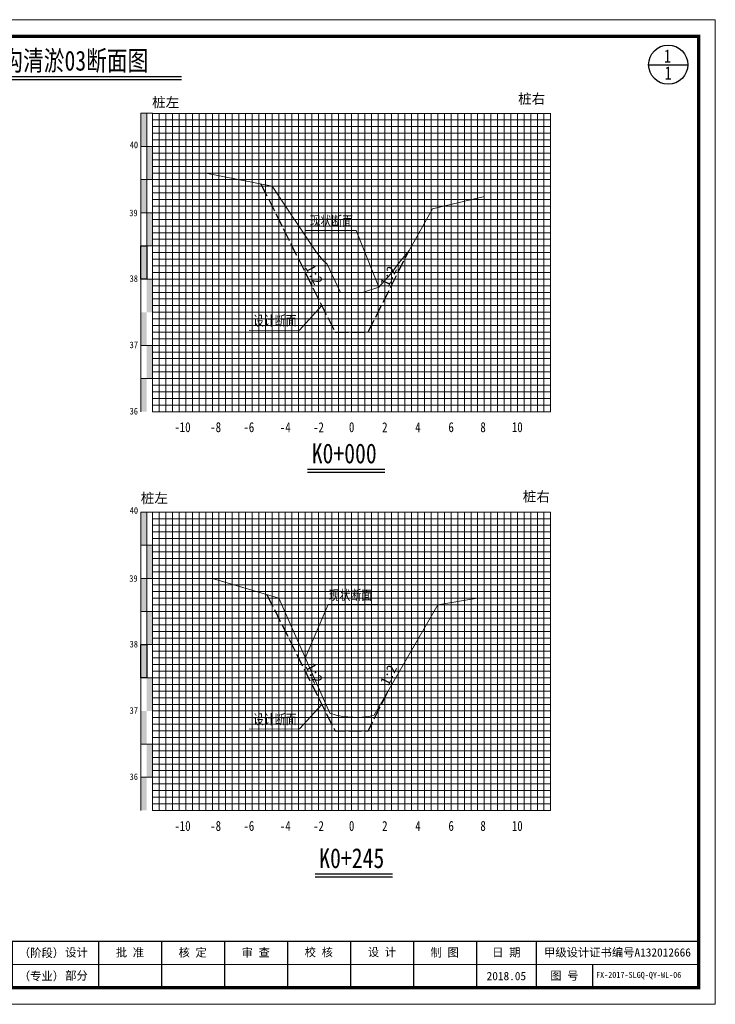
# Model space of a CAD drawing. Extents: x 464172 to 473094, y 3847158 to 3855433.
# Tile 67 of 98: x 470521 to 470731, y 3848345 to 3848642. Entities that reach past the tile are written whole.
import ezdxf
from ezdxf.enums import TextEntityAlignment as Align

# ---------------------------------------------------------------- set-up
doc = ezdxf.new("R2010")
doc.units = 0
doc.linetypes.add('4415', pattern=[5, 4, -1])
doc.layers.get('0').update_dxf_attribs({"linetype": 'CONTINUOUS'})
for name, color, linetype, lineweight in [('0.13文字', 3, 'CONTINUOUS', 13), ('2', 61, 'CONTINUOUS', 30), ('3', 8, 'CONTINUOUS', 5)]:
    doc.layers.add(name, color=color, linetype=linetype, lineweight=lineweight)
for name, color, linetype in [('DIMTEX', 7, 'CONTINUOUS'), ('DMX', 1, 'CONTINUOUS'), ('断面', 7, 'CONTINUOUS')]:
    doc.layers.add(name, color=color, linetype=linetype)
doc.styles.add('LYJFS', font='times.ttf', dxfattribs={"width": 0.7})
doc.styles.add('STYLE2', font='txt', dxfattribs={"width": 0.8})
doc.styles.add('仿宋', font='FangSong_GB2312.ttf', dxfattribs={"width": 0.8})
doc.styles.add('仿宋体', font='FangSong_GB2312.ttf', dxfattribs={"width": 0.8})
doc.styles.add('宋体', font='txt')
doc.styles.add('等线体', font='simhei.ttf')

# ---------------------------------------------------------------- blocks, each defined once
blk = doc.blocks.new('TK')
h = blk.add_hatch(color=152)
h.dxf.hatch_style = 1
h.paths.add_polyline_path([(37.76634519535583, 12, 1), (28.08865389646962, 12, 1)])
h.paths.add_polyline_path([(37.60348109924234, 12, 1), (28.2515179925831, 12, 1)], flags=16)
h = blk.add_hatch(color=152)
h.dxf.hatch_style = 1
edge = h.paths.add_edge_path()
edge.add_arc((34.80941884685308, 9.57513306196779), 1.461698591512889, 43.31770961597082, 70.37003522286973)
edge.add_arc((33.42980450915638, 5.707128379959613), 5.568375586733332, 70.37003522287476, 84.52854590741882)
edge.add_arc((32.84297213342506, -0.4193509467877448), 11.72289597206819, 84.5285459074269, 95.17746754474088)
edge.add_arc((32.98455917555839, 9.871856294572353), 1.831337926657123, 111.7965680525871, 130.9174013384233, ccw=False)
edge.add_arc((34.88031159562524, 5.13131362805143), 6.936886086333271, 98.84274785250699, 111.79656805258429, ccw=False)
edge.add_arc((35.94667124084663, -1.723120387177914), 13.873772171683, 95.21036804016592, 98.84274785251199, ccw=False)
edge.add_ellipse((32.92749954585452, 12.29239219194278), major_axis=(-1.773815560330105, 0), ratio=0.8776980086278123, start_angle=172.6538623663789, end_angle=176.9129867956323)
edge.add_arc((34.51986391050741, 1.961408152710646), 10.24870363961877, 88.99992913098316, 98.52267106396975)
edge.add_arc((34.12653419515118, 4.586133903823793), 7.594670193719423, 98.5226710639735, 116.8491039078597)
edge.add_arc((31.25213164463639, 10.26438648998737), 1.230336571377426, 116.8491039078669, 139.2900683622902)
edge.add_arc((30.4676556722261, 10.93937889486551), 0.1954369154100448, 139.2900683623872, 263.050638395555)
edge.add_arc((30.65080526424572, 12.44199033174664), 1.70916902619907, 263.0506383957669, 272.136251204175)
edge.add_arc((31.81845295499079, -18.86063964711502), 29.61523112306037, 88.46268833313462, 92.13625120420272, ccw=False)
edge.add_arc((32.47617160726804, 5.646726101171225), 5.099041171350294, 68.07113774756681, 88.46268833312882, ccw=False)
edge.add_arc((36.58583429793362, -10.91731876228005), 21.4080615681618, 95.91294384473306, 98.79521578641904)
edge.add_arc((35.21854840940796, -2.080308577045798), 12.46590188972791, 98.79521578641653, 117.8496747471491)
edge.add_arc((93.71745628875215, -228.4932874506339), 245.9934265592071, 104.7703900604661, 105.15790668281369, ccw=False)
edge.add_line((31.00239690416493, 9.371353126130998), (30.1988762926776, 9.045501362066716))
edge.add_arc((51.56004769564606, -88.12407086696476), 99.48982566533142, 100.90627282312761, 102.39834375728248, ccw=False)
edge.add_line((32.73627937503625, 9.568770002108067), (32.12568198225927, 9.380185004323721))
edge.add_arc((29.81630978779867, 37.97211086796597), 28.68503833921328, 274.6177604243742, 279.6944367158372)
edge.add_arc((33.87653895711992, 14.20489681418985), 4.573507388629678, 279.694436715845, 287.6119267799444)
edge.add_arc((34.76080719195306, 11.41934212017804), 1.650966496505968, 287.6119267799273, 311.5140981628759)
edge.add_arc((35.67269695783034, 10.38914913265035), 0.2751610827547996, 311.5140981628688, 403.3177096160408)
edge = h.paths.add_edge_path()
edge.add_arc((37.34861352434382, 13.13700107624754), 2.066422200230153, 138.9741968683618, 204.1180883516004, ccw=False)
edge.add_line((35.78967558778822, 14.49339822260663), (34.09257231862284, 14.49339822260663))
edge.add_line((34.09257231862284, 14.49339822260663), (34.09257231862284, 15.08006279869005))
edge.add_line((34.09257231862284, 15.08006279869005), (31.76242677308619, 15.08006279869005))
edge.add_line((31.76242677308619, 15.08006279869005), (31.76242677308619, 14.49339822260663))
edge.add_line((31.76242677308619, 14.49339822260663), (30.06532350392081, 14.49339822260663))
edge.add_arc((28.50638556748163, 13.13700107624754), 2.066422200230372, -24.118088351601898, 41.0258031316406, ccw=False)
edge.add_arc((26.96985351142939, 13.82490731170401), 3.749914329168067, 314.34412131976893, 335.8819116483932, ccw=False)
edge.add_arc((28.92445619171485, 14.17747440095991), 3.106664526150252, 282.3877277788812, 290.1465811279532)
edge.add_arc((25.86021252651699, 22.52986678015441), 12.00340818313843, 290.1465811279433, 296.6495194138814)
edge.add_ellipse((32.92749954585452, 12.29239219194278), major_axis=(-1.773815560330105, 0), ratio=0.8776980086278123, start_angle=176.9129867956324, end_angle=378.37473811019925, ccw=False)
edge.add_ellipse((32.92749954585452, 12.29239219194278), major_axis=(-1.773815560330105, 0), ratio=0.8776980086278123, start_angle=172.653862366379, end_angle=176.9129867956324, ccw=False)
edge.add_ellipse((32.92749954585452, 12.29239219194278), major_axis=(-1.773815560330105, 0), ratio=0.8776980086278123, start_angle=161.6252618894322, end_angle=172.653862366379, ccw=False)
edge.add_arc((39.99478656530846, 22.52986678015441), 12.00340818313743, 243.3504805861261, 249.853418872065)
edge.add_arc((36.93054290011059, 14.17747440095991), 3.106664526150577, 249.8534188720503, 257.61227222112)
edge.add_arc((38.88514558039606, 13.82490731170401), 3.74991432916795, 204.1180883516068, 225.6558786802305, ccw=False)
at = {"lineweight": 0}
for p, q in [((0, 0), (0, 297)), ((0, 297), (420, 297)), ((420, 297), (420, 0)), ((415, 12), (208, 12)), ((420, 0), (0, 0))]:
    blk.add_line(p, q, dxfattribs=at)
for p, q in [((25, 292), (7, 292)), ((7, 292), (7, 190)), ((13, 292), (13, 190)), ((19, 292), (19, 190)), ((25, 275), (7, 275)), ((25, 258), (7, 258)), ((25, 241), (7, 241)), ((25, 224), (7, 224)), ((25, 207), (7, 207)), ((25, 190), (7, 190)), ((118, 19), (118, 5)), ((153, 19), (153, 5)), ((208, 19), (208, 5)), ((234, 19), (234, 5)), ((253, 19), (253, 5)), ((272, 19), (272, 5)), ((291, 19), (291, 5)), ((310, 19), (310, 5)), ((329, 19), (329, 5)), ((348, 19), (348, 5)), ((366, 19), (366, 5)), ((383, 12), (383, 5))]:
    blk.add_line(p, q)
at = {"lineweight": 0, "const_width": 1}
blk.add_lwpolyline([(25, 292), (415, 292), (415, 5), (25, 5)], close=True, dxfattribs=at)
at = {"lineweight": 0, "const_width": 0.4}
blk.add_lwpolyline([(415, 19), (25, 19)], dxfattribs=at)
at = {"color": 152}
for points in [[(31.24412181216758, 11.80161767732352, -0.02838203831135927), (29.99446309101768, 11.26089254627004, -0.03386732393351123), (29.59091690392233, 11.14313846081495, 0.09425397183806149), (30.39241989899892, 12.29262248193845, 0.2921547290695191), (30.06532350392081, 14.49339822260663), (31.76242677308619, 14.49339822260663), (31.76242677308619, 15.08006279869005), (34.09257231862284, 15.08006279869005), (34.09257231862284, 14.49339822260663), (35.78967558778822, 14.49339822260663, 0.29215472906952), (35.46257919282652, 12.29262248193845, 0.09425397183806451), (36.2640821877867, 11.14313846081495, -0.03386732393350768), (35.86053600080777, 11.26089254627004, -0.02838203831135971), (34.61087727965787, 11.80161767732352)], [(34.69874112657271, 12.20855064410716, 0.04157472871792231), (33.0009984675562, 12.09693843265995, 0.08013502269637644), (30.6964595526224, 11.36209164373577, 0.09823132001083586), (30.31951032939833, 11.06684867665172, 0.599439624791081), (30.44400935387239, 10.74537776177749, 0.03966424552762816), (30.71451621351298, 10.73400916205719, -0.01603031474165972), (32.61296833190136, 10.7439319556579, -0.08921046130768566), (34.38043466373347, 10.37684270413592, 0.01257694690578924), (33.31247064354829, 10.23900867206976, 0.08333285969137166), (29.39506013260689, 8.941746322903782, -0.001690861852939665), (31.00239690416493, 9.371353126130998), (30.1988762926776, 9.045501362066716, -0.006510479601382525), (32.73627937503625, 9.568770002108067), (32.12568198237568, 9.380185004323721, 0.02215480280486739), (34.64668864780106, 9.696699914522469, 0.03456031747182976), (35.26033732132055, 9.845760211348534, 0.1046726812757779), (35.85507491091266, 10.18311053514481, 0.4234638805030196), (35.87289335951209, 10.57792154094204, 0.1185893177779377), (35.30046801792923, 10.95188049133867, 0.06185687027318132), (33.96074808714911, 11.25013348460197, 0.04649815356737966), (31.78508714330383, 11.25571519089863, -0.08362449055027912), (32.30456102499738, 11.57226833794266, -0.05658197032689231), (33.81395195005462, 11.9857476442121, -0.01585057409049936), (34.68675527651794, 12.09332510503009)]]:
    blk.add_lwpolyline(points, format="xyb", dxfattribs=at)
for radius in [4.838845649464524, 4.675981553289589]:
    blk.add_circle((32.92749954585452, 12), radius, dxfattribs=at)
blk.add_arc((34.88031159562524, 5.13131362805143), 6.936886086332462, 98.84274785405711, 111.7965680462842, dxfattribs=at)
for start_param, end_param in [(2.820892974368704, 6.603884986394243), (3.013378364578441, 3.087714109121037)]:
    blk.add_ellipse((32.92749954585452, 12.29239219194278), major_axis=(-1.773815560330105, 0), ratio=0.8776980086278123, start_param=start_param, end_param=end_param, dxfattribs=at)
at = {"style": '宋体'}
for s, height, width, p in [('江苏省水利勘测设计研究院有限公司', 3.75, 0.9, (77.12731924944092, 13.75084589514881)), ('农业综合开发中型灌区节水配套改造项目', 1.8, 0.75, (136, 14.74047347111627)), ('-江苏省徐州市丰县四联河灌区', 1.8, 0.75, (136, 11.02926161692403)), ('Jiangsu Surveying and Design Institute of Water Resources Co., Ltd.', 2, 0.8, (76.9551912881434, 9.01340379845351)), ('节水配套改造项目', 1.8, 0.75, (135.8399052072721, 7.880905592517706))]:
    blk.add_text(s, height=height, dxfattribs=dict(at, width=width)).set_placement(p, align=Align.MIDDLE)
at = {"style": 'LYJFS'}
for s, p in [('（阶段）', (216.8339300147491, 15.5)), ('（专业）', (216.8339300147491, 8.5))]:
    blk.add_text(s, height=2.5, dxfattribs=at).set_placement(p, align=Align.MIDDLE_CENTER)
at = {"style": '仿宋'}
blk.add_text('2018.05', height=2.5, dxfattribs=at).set_placement((357, 8.5), align=Align.MIDDLE)
at = {"rotation": 90}
for s, insert, char_height, attachment_point, style in [('日 期', (10, 232.5), 2.5, 5, '宋体'), ('会签者', (10, 215.5), 2.5, 5, '宋体'), ('会签专业', (10, 198.5), 2.5, 5, '宋体'), ('江苏省水利勘测设计研究院有限公司\\P地址：扬州市吉安路209号吉安大厦1号楼  邮编：225127\\P电话：0514-87860116  传真：0514-87889101\\P声明：未经授权，不得翻印、传播或它用。', (23.29513194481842, 4.918324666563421), 2, 7, '仿宋')]:
    blk.add_mtext(s, dxfattribs=dict(at, insert=insert, char_height=char_height, attachment_point=attachment_point, style=style))
at = {"char_height": 2.5, "attachment_point": 5, "style": '宋体'}
for s, insert in [('设计', (227.4021536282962, 15.5)), ('批 准', (243.5, 15.5)), ('核 定', (262.4375, 15.47222222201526)), ('审 查', (281.4305555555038, 15.47328627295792)), ('校 核', (300.4652777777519, 15.54328155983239)), ('设 计', (319.4722222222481, 15.59333057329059)), ('制 图', (338.4166666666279, 15.4779241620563)), ('日 期', (357, 15.5)), ('甲级设计证书编号A132012666', (390.5, 15.5)), ('部分', (227.4021536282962, 8.5)), ('图 号', (374.5, 8.5))]:
    blk.add_mtext(s, dxfattribs=dict(at, insert=insert))

msp = doc.modelspace()

# ---------------------------------------------------------------- hatches: boundary and pattern name
at = {"linetype": 'Continuous'}
for points in [[(470557.8998487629, 3848614.187775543), (470559.6998487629, 3848614.187775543), (470559.6998487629, 3848604.187775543), (470557.8998487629, 3848604.187775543)], [(470559.6998487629, 3848604.187775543), (470561.499848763, 3848604.187775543), (470561.499848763, 3848594.187775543), (470559.6998487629, 3848594.187775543)], [(470557.8998487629, 3848594.187775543), (470559.6998487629, 3848594.187775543), (470559.6998487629, 3848584.187775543), (470557.8998487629, 3848584.187775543)], [(470559.6998487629, 3848584.187775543), (470561.499848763, 3848584.187775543), (470561.499848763, 3848574.187775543), (470559.6998487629, 3848574.187775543)], [(470557.8998487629, 3848574.187775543), (470559.6998487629, 3848574.187775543), (470559.6998487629, 3848564.187775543), (470557.8998487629, 3848564.187775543)], [(470559.6998487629, 3848564.187775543), (470561.499848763, 3848564.187775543), (470561.499848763, 3848554.187775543), (470559.6998487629, 3848554.187775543)], [(470557.8998487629, 3848554.187775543), (470559.6998487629, 3848554.187775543), (470559.6998487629, 3848544.187775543), (470557.8998487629, 3848544.187775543)], [(470559.7062095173, 3848544.212500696), (470561.5062095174, 3848544.212500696), (470561.5062095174, 3848534.212500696), (470559.7062095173, 3848534.212500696)], [(470557.8998487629, 3848534.183711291), (470559.6998487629, 3848534.183711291), (470559.6998487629, 3848524.183711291), (470557.8998487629, 3848524.183711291)], [(470557.8998487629, 3848493.908449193), (470559.6998487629, 3848493.908449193), (470559.6998487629, 3848483.908449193), (470557.8998487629, 3848483.908449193)], [(470559.6998487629, 3848483.908449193), (470561.499848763, 3848483.908449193), (470561.499848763, 3848473.908449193), (470559.6998487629, 3848473.908449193)], [(470557.8998487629, 3848473.908449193), (470559.6998487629, 3848473.908449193), (470559.6998487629, 3848463.908449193), (470557.8998487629, 3848463.908449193)], [(470559.6998487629, 3848463.908449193), (470561.499848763, 3848463.908449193), (470561.499848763, 3848453.908449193), (470559.6998487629, 3848453.908449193)], [(470557.8998487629, 3848453.908449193), (470559.6998487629, 3848453.908449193), (470559.6998487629, 3848443.908449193), (470557.8998487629, 3848443.908449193)], [(470559.6998487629, 3848443.908449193), (470561.499848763, 3848443.908449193), (470561.499848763, 3848433.908449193), (470559.6998487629, 3848433.908449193)], [(470557.8998487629, 3848433.908449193), (470559.6998487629, 3848433.908449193), (470559.6998487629, 3848423.908449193), (470557.8998487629, 3848423.908449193)], [(470559.7062095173, 3848423.933174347), (470561.5062095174, 3848423.933174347), (470561.5062095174, 3848413.933174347), (470559.7062095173, 3848413.933174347)], [(470557.8998487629, 3848413.904384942), (470559.6998487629, 3848413.904384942), (470559.6998487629, 3848403.904384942), (470557.8998487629, 3848403.904384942)]]:
    msp.add_hatch(color=7, dxfattribs=at).paths.add_polyline_path(points)

# ---------------------------------------------------------------- linework, layer by layer
at = {"color": 1, "linetype": '4415', "lineweight": 30, "flags": 128}
for points in [[(470594.1665154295, 3848592.854442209), (470616.4998487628, 3848548.187775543), (470626.4998487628, 3848548.187775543), (470638.7617136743, 3848572.711505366)], [(470595.9704369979, 3848468.967272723), (470616.4998487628, 3848427.908449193), (470626.4998487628, 3848427.908449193), (470632.5959313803, 3848440.100614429)]]:
    msp.add_lwpolyline(points, dxfattribs=at)
at = {"linetype": 'Continuous', "lineweight": 20, "flags": 128}
for points in [[(470629.7352034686, 3848561.761349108), (470622.8516248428, 3848578.872872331), (470607.7002351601, 3848578.84656)], [(470612.5020124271, 3848556.183448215), (470605.7534437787, 3848548.753533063), (470590.602054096, 3848548.727220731)], [(470607.4998487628, 3848449.866079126), (470614.3834273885, 3848466.019972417), (470629.5348170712, 3848465.993660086)], [(470612.5020124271, 3848435.904121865), (470605.7534437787, 3848428.474206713), (470590.602054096, 3848428.447894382)]]:
    msp.add_lwpolyline(points, dxfattribs=at)
at = {"linetype": 'Continuous', "flags": 128}
for points in [[(470557.8998487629, 3848574.187775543), (470559.6998487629, 3848574.187775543), (470559.6998487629, 3848564.187775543), (470557.8998487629, 3848564.187775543)], [(470557.8998487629, 3848453.908449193), (470559.6998487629, 3848453.908449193), (470559.6998487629, 3848443.908449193), (470557.8998487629, 3848443.908449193)]]:
    msp.add_lwpolyline(points, close=True, dxfattribs=at)
at = {"layer": '2', "color": 7, "lineweight": 15}
for points in [[(470561.4998487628, 3848614.121675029), (470681.4998487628, 3848614.121675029)], [(470571.4998487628, 3848614.187775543), (470571.4998487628, 3848524.187775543)], [(470581.4998487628, 3848614.187775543), (470581.4998487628, 3848524.187775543)], [(470591.4998487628, 3848614.187775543), (470591.4998487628, 3848524.187775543)], [(470601.4998487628, 3848614.187775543), (470601.4998487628, 3848524.187775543)], [(470631.4998487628, 3848614.187775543), (470631.4998487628, 3848524.187775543)], [(470641.4998487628, 3848614.187775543), (470641.4998487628, 3848524.187775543)], [(470651.4998487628, 3848614.187775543), (470651.4998487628, 3848524.187775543)], [(470661.4998487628, 3848614.187775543), (470661.4998487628, 3848524.187775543)], [(470671.4998487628, 3848614.187775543), (470671.4998487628, 3848524.187775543)], [(470681.4998487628, 3848614.187775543), (470681.4998487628, 3848524.187775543)], [(470561.4998487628, 3848604.187775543), (470681.4998487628, 3848604.187775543)], [(470561.4998487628, 3848594.187775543), (470681.4998487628, 3848594.187775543)], [(470561.4998487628, 3848584.187775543), (470681.4998487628, 3848584.187775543)], [(470561.4998487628, 3848574.187775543), (470681.4998487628, 3848574.187775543)], [(470561.4998487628, 3848554.187775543), (470681.4998487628, 3848554.187775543)], [(470561.4998487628, 3848524.187775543), (470681.4998487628, 3848524.187775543)], [(470561.4998487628, 3848493.84234868), (470681.4998487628, 3848493.84234868)], [(470571.4998487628, 3848493.908449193), (470571.4998487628, 3848403.908449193)], [(470581.4998487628, 3848493.908449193), (470581.4998487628, 3848403.908449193)], [(470591.4998487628, 3848493.908449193), (470591.4998487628, 3848403.908449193)], [(470601.4998487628, 3848493.908449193), (470601.4998487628, 3848403.908449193)], [(470631.4998487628, 3848493.908449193), (470631.4998487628, 3848403.908449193)], [(470641.4998487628, 3848493.908449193), (470641.4998487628, 3848403.908449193)], [(470651.4998487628, 3848493.908449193), (470651.4998487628, 3848403.908449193)], [(470661.4998487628, 3848493.908449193), (470661.4998487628, 3848403.908449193)], [(470671.4998487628, 3848493.908449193), (470671.4998487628, 3848403.908449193)], [(470681.4998487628, 3848493.908449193), (470681.4998487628, 3848403.908449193)], [(470561.4998487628, 3848483.908449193), (470681.4998487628, 3848483.908449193)], [(470561.4998487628, 3848473.908449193), (470681.4998487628, 3848473.908449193)], [(470561.4998487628, 3848463.908449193), (470681.4998487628, 3848463.908449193)], [(470561.4998487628, 3848453.908449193), (470681.4998487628, 3848453.908449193)], [(470561.4998487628, 3848433.908449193), (470681.4998487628, 3848433.908449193)], [(470561.4998487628, 3848403.908449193), (470681.4998487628, 3848403.908449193)]]:
    msp.add_lwpolyline(points, dxfattribs=at)
at = {"layer": '2', "color": 3, "lineweight": 15}
for points in [[(470621.4998487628, 3848614.187775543), (470621.4998487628, 3848524.187775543)], [(470621.4998487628, 3848493.908449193), (470621.4998487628, 3848403.908449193)]]:
    msp.add_lwpolyline(points, dxfattribs=at)
at = {"layer": '2', "color": 7, "lineweight": 15, "flags": 128}
for points in [[(470561.4998487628, 3848564.187775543), (470681.4998487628, 3848564.187775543)], [(470561.4998487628, 3848443.908449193), (470681.4998487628, 3848443.908449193)]]:
    msp.add_lwpolyline(points, dxfattribs=at)
at = {"layer": '2', "color": 0, "lineweight": 15}
for points in [[(470561.4998487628, 3848544.187775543), (470681.4998487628, 3848544.187775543)], [(470561.4998487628, 3848534.187775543), (470681.4998487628, 3848534.187775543)], [(470561.4998487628, 3848423.908449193), (470681.4998487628, 3848423.908449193)], [(470561.4998487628, 3848413.908449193), (470681.4998487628, 3848413.908449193)]]:
    msp.add_lwpolyline(points, dxfattribs=at)
at = {"layer": '3', "lineweight": 5}
for points in [[(470561.4998487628, 3848612.187775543), (470681.4998487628, 3848612.187775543)], [(470563.4998487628, 3848614.187775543), (470563.4998487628, 3848524.187775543)], [(470565.4998487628, 3848614.187775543), (470565.4998487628, 3848524.187775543)], [(470567.4998487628, 3848614.187775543), (470567.4998487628, 3848524.187775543)], [(470569.4998487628, 3848614.187775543), (470569.4998487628, 3848524.187775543)], [(470573.4998487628, 3848614.187775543), (470573.4998487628, 3848524.187775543)], [(470575.4998487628, 3848614.187775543), (470575.4998487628, 3848524.187775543)], [(470577.4998487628, 3848614.187775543), (470577.4998487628, 3848524.187775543)], [(470579.4998487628, 3848614.187775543), (470579.4998487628, 3848524.187775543)], [(470583.4998487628, 3848614.187775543), (470583.4998487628, 3848524.187775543)], [(470585.4998487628, 3848614.187775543), (470585.4998487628, 3848524.187775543)], [(470587.4998487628, 3848614.187775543), (470587.4998487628, 3848524.187775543)], [(470589.4998487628, 3848614.187775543), (470589.4998487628, 3848524.187775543)], [(470593.4998487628, 3848614.187775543), (470593.4998487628, 3848524.187775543)], [(470595.4998487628, 3848614.187775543), (470595.4998487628, 3848524.187775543)], [(470597.4998487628, 3848614.187775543), (470597.4998487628, 3848524.187775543)], [(470599.4998487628, 3848614.187775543), (470599.4998487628, 3848524.187775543)], [(470603.4998487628, 3848614.187775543), (470603.4998487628, 3848524.187775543)], [(470605.4998487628, 3848614.187775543), (470605.4998487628, 3848524.187775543)], [(470607.4998487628, 3848614.187775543), (470607.4998487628, 3848524.187775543)], [(470609.4998487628, 3848614.187775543), (470609.4998487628, 3848524.187775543)], [(470613.4998487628, 3848614.187775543), (470613.4998487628, 3848524.187775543)], [(470615.4998487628, 3848614.187775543), (470615.4998487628, 3848524.187775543)], [(470617.4998487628, 3848614.187775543), (470617.4998487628, 3848524.187775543)], [(470619.4998487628, 3848614.187775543), (470619.4998487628, 3848524.187775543)], [(470623.4998487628, 3848614.187775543), (470623.4998487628, 3848524.187775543)], [(470625.4998487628, 3848614.187775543), (470625.4998487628, 3848524.187775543)], [(470627.4998487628, 3848614.187775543), (470627.4998487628, 3848524.187775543)], [(470629.4998487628, 3848614.187775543), (470629.4998487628, 3848524.187775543)], [(470633.4998487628, 3848614.187775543), (470633.4998487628, 3848524.187775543)], [(470635.4998487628, 3848614.187775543), (470635.4998487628, 3848524.187775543)], [(470637.4998487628, 3848614.187775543), (470637.4998487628, 3848524.187775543)], [(470639.4998487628, 3848614.187775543), (470639.4998487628, 3848524.187775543)], [(470643.4998487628, 3848614.187775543), (470643.4998487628, 3848524.187775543)], [(470645.4998487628, 3848614.187775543), (470645.4998487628, 3848524.187775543)], [(470647.4998487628, 3848614.187775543), (470647.4998487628, 3848524.187775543)], [(470649.4998487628, 3848614.187775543), (470649.4998487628, 3848524.187775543)], [(470653.4998487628, 3848614.187775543), (470653.4998487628, 3848524.187775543)], [(470655.4998487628, 3848614.187775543), (470655.4998487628, 3848524.187775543)], [(470657.4998487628, 3848614.187775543), (470657.4998487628, 3848524.187775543)], [(470659.4998487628, 3848614.187775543), (470659.4998487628, 3848524.187775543)], [(470663.4998487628, 3848614.187775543), (470663.4998487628, 3848524.187775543)], [(470665.4998487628, 3848614.187775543), (470665.4998487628, 3848524.187775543)], [(470667.4998487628, 3848614.187775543), (470667.4998487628, 3848524.187775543)], [(470669.4998487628, 3848614.187775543), (470669.4998487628, 3848524.187775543)], [(470673.4998487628, 3848614.187775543), (470673.4998487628, 3848524.187775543)], [(470675.4998487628, 3848614.187775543), (470675.4998487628, 3848524.187775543)], [(470677.4998487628, 3848614.187775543), (470677.4998487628, 3848524.187775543)], [(470679.4998487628, 3848614.187775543), (470679.4998487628, 3848524.187775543)], [(470561.4998487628, 3848610.187775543), (470681.4998487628, 3848610.187775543)], [(470561.4998487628, 3848608.187775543), (470681.4998487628, 3848608.187775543)], [(470561.4998487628, 3848606.187775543), (470681.4998487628, 3848606.187775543)], [(470561.4998487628, 3848602.187775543), (470681.4998487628, 3848602.187775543)], [(470561.4998487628, 3848600.187775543), (470681.4998487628, 3848600.187775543)], [(470561.4998487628, 3848598.187775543), (470681.4998487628, 3848598.187775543)], [(470561.4998487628, 3848596.187775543), (470681.4998487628, 3848596.187775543)], [(470561.4998487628, 3848592.187775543), (470681.4998487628, 3848592.187775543)], [(470561.4998487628, 3848590.187775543), (470681.4998487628, 3848590.187775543)], [(470561.4998487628, 3848588.187775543), (470681.4998487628, 3848588.187775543)], [(470561.4998487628, 3848586.187775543), (470681.4998487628, 3848586.187775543)], [(470561.4998487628, 3848582.187775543), (470681.4998487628, 3848582.187775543)], [(470561.4998487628, 3848580.187775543), (470681.4998487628, 3848580.187775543)], [(470561.4998487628, 3848578.187775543), (470681.4998487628, 3848578.187775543)], [(470561.4998487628, 3848576.187775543), (470681.4998487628, 3848576.187775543)], [(470561.4998487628, 3848572.187775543), (470681.4998487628, 3848572.187775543)], [(470561.4998487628, 3848570.187775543), (470681.4998487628, 3848570.187775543)], [(470561.4998487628, 3848568.187775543), (470681.4998487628, 3848568.187775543)], [(470561.4998487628, 3848566.187775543), (470681.4998487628, 3848566.187775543)], [(470561.4998487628, 3848562.187775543), (470681.4998487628, 3848562.187775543)], [(470561.4998487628, 3848560.187775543), (470681.4998487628, 3848560.187775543)], [(470561.4998487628, 3848558.187775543), (470681.4998487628, 3848558.187775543)], [(470561.4998487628, 3848556.187775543), (470681.4998487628, 3848556.187775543)], [(470561.4998487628, 3848552.187775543), (470681.4998487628, 3848552.187775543)], [(470561.4998487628, 3848550.187775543), (470681.4998487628, 3848550.187775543)], [(470561.4998487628, 3848548.187775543), (470681.4998487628, 3848548.187775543)], [(470561.4998487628, 3848546.187775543), (470681.4998487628, 3848546.187775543)], [(470561.4998487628, 3848542.187775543), (470681.4998487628, 3848542.187775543)], [(470561.4998487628, 3848540.187775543), (470681.4998487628, 3848540.187775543)], [(470561.4998487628, 3848538.187775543), (470681.4998487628, 3848538.187775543)], [(470561.4998487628, 3848536.187775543), (470681.4998487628, 3848536.187775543)], [(470561.4998487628, 3848532.187775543), (470681.4998487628, 3848532.187775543)], [(470561.4998487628, 3848530.187775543), (470681.4998487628, 3848530.187775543)], [(470561.4998487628, 3848528.187775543), (470681.4998487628, 3848528.187775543)], [(470561.4998487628, 3848526.187775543), (470681.4998487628, 3848526.187775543)], [(470563.4998487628, 3848493.908449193), (470563.4998487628, 3848403.908449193)], [(470565.4998487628, 3848493.908449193), (470565.4998487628, 3848403.908449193)], [(470567.4998487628, 3848493.908449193), (470567.4998487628, 3848403.908449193)], [(470569.4998487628, 3848493.908449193), (470569.4998487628, 3848403.908449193)], [(470573.4998487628, 3848493.908449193), (470573.4998487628, 3848403.908449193)], [(470575.4998487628, 3848493.908449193), (470575.4998487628, 3848403.908449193)], [(470577.4998487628, 3848493.908449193), (470577.4998487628, 3848403.908449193)], [(470579.4998487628, 3848493.908449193), (470579.4998487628, 3848403.908449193)], [(470583.4998487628, 3848493.908449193), (470583.4998487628, 3848403.908449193)], [(470585.4998487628, 3848493.908449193), (470585.4998487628, 3848403.908449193)], [(470587.4998487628, 3848493.908449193), (470587.4998487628, 3848403.908449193)], [(470589.4998487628, 3848493.908449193), (470589.4998487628, 3848403.908449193)], [(470593.4998487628, 3848493.908449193), (470593.4998487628, 3848403.908449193)], [(470595.4998487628, 3848493.908449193), (470595.4998487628, 3848403.908449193)], [(470597.4998487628, 3848493.908449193), (470597.4998487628, 3848403.908449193)], [(470599.4998487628, 3848493.908449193), (470599.4998487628, 3848403.908449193)], [(470603.4998487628, 3848493.908449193), (470603.4998487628, 3848403.908449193)], [(470605.4998487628, 3848493.908449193), (470605.4998487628, 3848403.908449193)], [(470607.4998487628, 3848493.908449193), (470607.4998487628, 3848403.908449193)], [(470609.4998487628, 3848493.908449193), (470609.4998487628, 3848403.908449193)], [(470613.4998487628, 3848493.908449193), (470613.4998487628, 3848403.908449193)], [(470615.4998487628, 3848493.908449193), (470615.4998487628, 3848403.908449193)], [(470617.4998487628, 3848493.908449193), (470617.4998487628, 3848403.908449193)], [(470619.4998487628, 3848493.908449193), (470619.4998487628, 3848403.908449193)], [(470623.4998487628, 3848493.908449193), (470623.4998487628, 3848403.908449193)], [(470625.4998487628, 3848493.908449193), (470625.4998487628, 3848403.908449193)], [(470627.4998487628, 3848493.908449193), (470627.4998487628, 3848403.908449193)], [(470629.4998487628, 3848493.908449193), (470629.4998487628, 3848403.908449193)], [(470633.4998487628, 3848493.908449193), (470633.4998487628, 3848403.908449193)], [(470635.4998487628, 3848493.908449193), (470635.4998487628, 3848403.908449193)], [(470637.4998487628, 3848493.908449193), (470637.4998487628, 3848403.908449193)], [(470639.4998487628, 3848493.908449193), (470639.4998487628, 3848403.908449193)], [(470643.4998487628, 3848493.908449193), (470643.4998487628, 3848403.908449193)], [(470645.4998487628, 3848493.908449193), (470645.4998487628, 3848403.908449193)], [(470647.4998487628, 3848493.908449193), (470647.4998487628, 3848403.908449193)], [(470649.4998487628, 3848493.908449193), (470649.4998487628, 3848403.908449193)], [(470653.4998487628, 3848493.908449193), (470653.4998487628, 3848403.908449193)], [(470655.4998487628, 3848493.908449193), (470655.4998487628, 3848403.908449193)], [(470657.4998487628, 3848493.908449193), (470657.4998487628, 3848403.908449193)], [(470659.4998487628, 3848493.908449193), (470659.4998487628, 3848403.908449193)], [(470663.4998487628, 3848493.908449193), (470663.4998487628, 3848403.908449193)], [(470665.4998487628, 3848493.908449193), (470665.4998487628, 3848403.908449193)], [(470667.4998487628, 3848493.908449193), (470667.4998487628, 3848403.908449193)], [(470669.4998487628, 3848493.908449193), (470669.4998487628, 3848403.908449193)], [(470673.4998487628, 3848493.908449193), (470673.4998487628, 3848403.908449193)], [(470675.4998487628, 3848493.908449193), (470675.4998487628, 3848403.908449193)], [(470677.4998487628, 3848493.908449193), (470677.4998487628, 3848403.908449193)], [(470679.4998487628, 3848493.908449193), (470679.4998487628, 3848403.908449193)], [(470561.4998487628, 3848491.908449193), (470681.4998487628, 3848491.908449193)], [(470561.4998487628, 3848489.908449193), (470681.4998487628, 3848489.908449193)], [(470561.4998487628, 3848487.908449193), (470681.4998487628, 3848487.908449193)], [(470561.4998487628, 3848485.908449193), (470681.4998487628, 3848485.908449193)], [(470561.4998487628, 3848481.908449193), (470681.4998487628, 3848481.908449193)], [(470561.4998487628, 3848479.908449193), (470681.4998487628, 3848479.908449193)], [(470561.4998487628, 3848477.908449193), (470681.4998487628, 3848477.908449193)], [(470561.4998487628, 3848475.908449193), (470681.4998487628, 3848475.908449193)], [(470561.4998487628, 3848471.908449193), (470681.4998487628, 3848471.908449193)], [(470561.4998487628, 3848469.908449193), (470681.4998487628, 3848469.908449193)], [(470561.4998487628, 3848467.908449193), (470681.4998487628, 3848467.908449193)], [(470561.4998487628, 3848465.908449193), (470681.4998487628, 3848465.908449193)], [(470561.4998487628, 3848461.908449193), (470681.4998487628, 3848461.908449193)], [(470561.4998487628, 3848459.908449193), (470681.4998487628, 3848459.908449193)], [(470561.4998487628, 3848457.908449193), (470681.4998487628, 3848457.908449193)], [(470561.4998487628, 3848455.908449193), (470681.4998487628, 3848455.908449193)], [(470561.4998487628, 3848451.908449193), (470681.4998487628, 3848451.908449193)], [(470561.4998487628, 3848449.908449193), (470681.4998487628, 3848449.908449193)], [(470561.4998487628, 3848447.908449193), (470681.4998487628, 3848447.908449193)], [(470561.4998487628, 3848445.908449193), (470681.4998487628, 3848445.908449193)], [(470561.4998487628, 3848441.908449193), (470681.4998487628, 3848441.908449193)], [(470561.4998487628, 3848439.908449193), (470681.4998487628, 3848439.908449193)], [(470561.4998487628, 3848437.908449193), (470681.4998487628, 3848437.908449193)], [(470561.4998487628, 3848435.908449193), (470681.4998487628, 3848435.908449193)], [(470561.4998487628, 3848431.908449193), (470681.4998487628, 3848431.908449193)], [(470561.4998487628, 3848429.908449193), (470681.4998487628, 3848429.908449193)], [(470561.4998487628, 3848427.908449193), (470681.4998487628, 3848427.908449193)], [(470561.4998487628, 3848425.908449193), (470681.4998487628, 3848425.908449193)], [(470561.4998487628, 3848421.908449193), (470681.4998487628, 3848421.908449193)], [(470561.4998487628, 3848419.908449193), (470681.4998487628, 3848419.908449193)], [(470561.4998487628, 3848417.908449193), (470681.4998487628, 3848417.908449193)], [(470561.4998487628, 3848415.908449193), (470681.4998487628, 3848415.908449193)], [(470561.4998487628, 3848411.908449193), (470681.4998487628, 3848411.908449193)], [(470561.4998487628, 3848409.908449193), (470681.4998487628, 3848409.908449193)], [(470561.4998487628, 3848407.908449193), (470681.4998487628, 3848407.908449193)], [(470561.4998487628, 3848405.908449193), (470681.4998487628, 3848405.908449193)]]:
    msp.add_lwpolyline(points, dxfattribs=at)
at = {"layer": '3', "color": 0, "lineweight": 5}
for points in [[(470611.4998487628, 3848614.187775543), (470611.4998487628, 3848524.187775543)], [(470557.8998487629, 3848544.187775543), (470681.4998487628, 3848544.187775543)], [(470557.8998487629, 3848534.187775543), (470681.4998487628, 3848534.187775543)], [(470611.4998487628, 3848493.908449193), (470611.4998487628, 3848403.908449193)], [(470557.8998487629, 3848423.908449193), (470681.4998487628, 3848423.908449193)], [(470557.8998487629, 3848413.908449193), (470681.4998487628, 3848413.908449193)]]:
    msp.add_lwpolyline(points, dxfattribs=at)
at = {"layer": 'DIMTEX', "linetype": 'Continuous'}
for p, q in [((470498.9426187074, 3848624.385697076), (470570.2342938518, 3848624.385697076)), ((470608.1971172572, 3848505.910115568), (470631.5422025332, 3848505.910115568)), ((470610.4708370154, 3848383.823228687), (470633.8159222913, 3848383.823228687))]:
    msp.add_line(p, q, dxfattribs=at)
at = {"layer": 'DIMTEX', "color": 1, "linetype": 'Continuous'}
for p, q in [((470498.9631115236, 3848625.348139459), (470570.2342938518, 3848625.348139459)), ((470608.2176090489, 3848506.872509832), (470631.5422025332, 3848506.872509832)), ((470610.491328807, 3848384.78562295), (470633.8159222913, 3848384.78562295))]:
    msp.add_line(p, q, dxfattribs=at)
at = {"layer": 'DMX', "color": 7, "linetype": 'Continuous', "lineweight": 15, "flags": 128}
for points in [[(470577.4998487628, 3848596.187775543), (470597.4998487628, 3848592.187775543), (470610.6732565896, 3848572.520426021), (470612.6968929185, 3848569.996088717), (470614.1486063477, 3848568.680006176), (470618.184371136, 3848560.187775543), (470624.8153263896, 3848560.187775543), (470629.7352034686, 3848561.761349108), (470633.2473441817, 3848565.674960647), (470636.3003901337, 3848569.756048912), (470638.8086188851, 3848572.767827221), (470645.9290144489, 3848585.399314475), (470661.5290144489, 3848589.069889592)], [(470579.4998487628, 3848473.908449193), (470599.4998487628, 3848467.908449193), (470614.8914986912, 3848433.195718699), (470616.8370985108, 3848432.60373), (470616.8370985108, 3848432.60373), (470618.823507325, 3848432.226591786), (470623.4998487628, 3848431.908449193), (470626.7126964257, 3848432.269637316), (470628.2883132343, 3848432.641481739), (470628.2883132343, 3848432.641481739), (470647.4998487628, 3848465.908449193), (470659.4998487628, 3848467.908449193)]]:
    msp.add_lwpolyline(points, dxfattribs=at)
at = {"layer": '断面'}
msp.add_line((470711.0425787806, 3848628.864050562), (470722.8495727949, 3848628.864050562), dxfattribs=at)
at = {"layer": '断面', "color": 3, "lineweight": 15}
for points in [[(470561.4998487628, 3848614.187775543), (470557.8998487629, 3848614.187775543)], [(470557.8998487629, 3848614.187775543), (470557.8998487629, 3848524.187775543)], [(470559.6998487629, 3848614.187775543), (470559.6998487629, 3848564.187775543)], [(470561.4998487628, 3848614.187775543), (470561.4998487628, 3848524.187775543)], [(470561.4998487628, 3848604.187775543), (470557.8998487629, 3848604.187775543)], [(470561.4998487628, 3848594.187775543), (470557.8998487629, 3848594.187775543)], [(470561.4998487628, 3848584.187775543), (470557.8998487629, 3848584.187775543)], [(470561.4998487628, 3848574.187775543), (470557.8998487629, 3848574.187775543)], [(470557.8998487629, 3848564.187775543), (470561.4998487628, 3848564.187775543)], [(470561.4998487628, 3848493.908449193), (470557.8998487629, 3848493.908449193)], [(470557.8998487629, 3848493.908449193), (470557.8998487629, 3848403.908449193)], [(470559.6998487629, 3848493.908449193), (470559.6998487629, 3848443.908449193)], [(470561.4998487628, 3848493.908449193), (470561.4998487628, 3848403.908449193)], [(470561.4998487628, 3848483.908449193), (470557.8998487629, 3848483.908449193)], [(470561.4998487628, 3848473.908449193), (470557.8998487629, 3848473.908449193)], [(470561.4998487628, 3848463.908449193), (470557.8998487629, 3848463.908449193)], [(470561.4998487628, 3848453.908449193), (470557.8998487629, 3848453.908449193)], [(470557.8998487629, 3848443.908449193), (470561.4998487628, 3848443.908449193)]]:
    msp.add_lwpolyline(points, dxfattribs=at)
at = {"layer": '断面', "color": 7, "lineweight": 15}
for points in [[(470561.4998487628, 3848564.187775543), (470681.4998487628, 3848564.187775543)], [(470561.4998487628, 3848443.908449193), (470681.4998487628, 3848443.908449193)]]:
    msp.add_lwpolyline(points, dxfattribs=at)
at = {"layer": '断面'}
msp.add_circle((470716.9460757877, 3848628.864050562), 5.903497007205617, dxfattribs=at)

# ---------------------------------------------------------------- block references
at = {"layer": '断面', "xscale": 1.000049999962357, "yscale": 1.000049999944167, "zscale": 1.000049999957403}
msp.add_blockref('TK', (470311.1322054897, 3848345.41962622), dxfattribs=at)

# ---------------------------------------------------------------- texts
at = {"style": '等线体'}
for s, p in [('桩右', (470671.7015535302, 3848617.067406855)), ('桩左', (470561.3266294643, 3848616.023225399)), ('桩左', (470557.9275698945, 3848496.606526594)), ('桩右', (470673.1116037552, 3848497.098942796))]:
    msp.add_text(s, height=3, dxfattribs=at).set_placement(p)
at = {"linetype": 'Continuous', "char_height": 3, "width": 37.93252298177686, "attachment_point": 1, "style": '仿宋体'}
for s, insert in [('现状断面', (470608.8390895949, 3848583.221510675)), ('设计断面', (470591.7767654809, 3848553.155644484)), ('现状断面', (470614.6037348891, 3848470.368610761)), ('设计断面', (470591.7767654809, 3848432.876318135))]:
    msp.add_mtext(s, dxfattribs=dict(at, insert=insert))
at = {"layer": '0.13文字', "linetype": 'Continuous', "lineweight": 13, "insert": (470693.9704768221, 3848355.195745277), "char_height": 1.8, "width": 55.55091040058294, "attachment_point": 1, "style": 'LYJFS'}
msp.add_mtext('{\\fFangSong_GB2312|b0|i0|c134|p49;\\W1;\\C7; FX-2017-SLGQ-QY-WL-06}', dxfattribs=at)
at = {"layer": 'DIMTEX', "linetype": 'Continuous', "style": 'STYLE2', "width": 0.8}
for s, height, p in [('排水沟清淤03断面图', 6.000299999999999, (470503.7180950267, 3848627.073859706)), ('1', 4.0002, (470715.6722180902, 3848629.457229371)), ('1', 4.0002, (470715.8738885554, 3848624.352075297)), ('K0+000', 6, (470609.4638166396, 3848508.598143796)), ('K0+245', 6, (470611.7375363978, 3848386.511256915))]:
    msp.add_text(s, height=height, dxfattribs=at).set_placement(p)
at = {"layer": '断面', "color": 7, "style": '等线体', "width": 0.8}
for s, p in [('40', (470554.5982516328, 3848603.064257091)), ('39', (470554.4466605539, 3848582.554245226)), ('38', (470554.5632117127, 3848562.739842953)), ('37', (470554.5632117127, 3848542.739842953)), ('36', (470554.5632117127, 3848522.739842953)), ('40', (470554.5982516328, 3848492.784930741)), ('39', (470554.4466605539, 3848472.274918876)), ('38', (470554.5632117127, 3848452.460516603)), ('37', (470554.5632117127, 3848432.460516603)), ('36', (470554.5632117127, 3848412.460516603))]:
    msp.add_text(s, height=2, dxfattribs=at).set_placement(p, align=Align.BOTTOM_LEFT)
at = {"layer": '断面', "color": 7, "style": '仿宋体'}
for rotation, p in [(297.6215147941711, (470610.2287697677, 3848565.575460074)), (64.49141244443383, (470632.6148770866, 3848565.047079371)), (297.6215147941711, (470610.2287697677, 3848445.296133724)), (64.49141244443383, (470632.6148770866, 3848444.767753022))]:
    msp.add_text('1:2', height=3, rotation=rotation, dxfattribs=at).set_placement(p, align=Align.MIDDLE)
at = {"layer": '断面', "color": 7, "style": '等线体', "width": 0.8}
for s, p in [('-10', (470570.4897451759, 3848519.494969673)), ('-8', (470580.4897451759, 3848519.494969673)), ('-6', (470590.4897451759, 3848519.494969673)), ('-4', (470601.499848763, 3848519.494969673)), ('-2', (470611.499848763, 3848519.494969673)), ('0', (470621.499848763, 3848519.494969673)), ('2', (470631.499848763, 3848519.494969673)), ('4', (470641.499848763, 3848519.494969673)), ('6', (470651.499848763, 3848519.494969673)), ('8', (470661.1248445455, 3848519.494969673)), ('10', (470671.4458357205, 3848519.494969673)), ('-10', (470570.4897451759, 3848399.215643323)), ('-8', (470580.4897451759, 3848399.215643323)), ('-6', (470590.4897451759, 3848399.215643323)), ('-4', (470601.499848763, 3848399.215643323)), ('-2', (470611.499848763, 3848399.215643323)), ('0', (470621.499848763, 3848399.215643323)), ('2', (470631.499848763, 3848399.215643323)), ('4', (470641.499848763, 3848399.215643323)), ('6', (470651.499848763, 3848399.215643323)), ('8', (470661.1248445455, 3848399.215643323)), ('10', (470671.4458357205, 3848399.215643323))]:
    msp.add_text(s, height=3, dxfattribs=at).set_placement(p, align=Align.MIDDLE)

doc.saveas('drawing.dxf')
